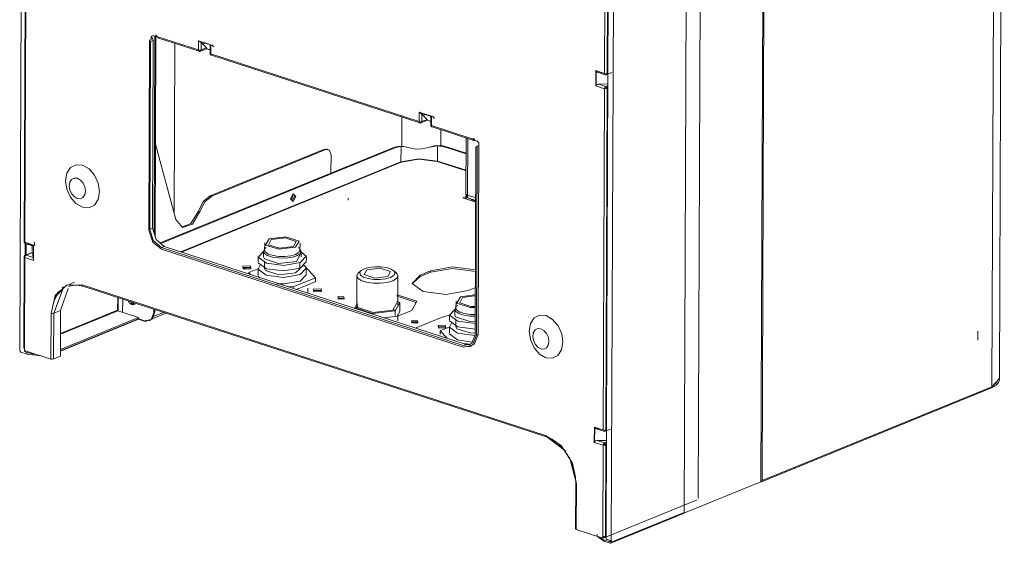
# Model space of a CAD drawing. Header units: millimetres. Extents: x 37142 to 74566, y 2709 to 34045.
# Tile 3 of 58: x 39620 to 40121, y 5837 to 6104. Entities that reach past the tile are written whole.
import ezdxf

# ---------------------------------------------------------------- set-up
doc = ezdxf.new("R2010")
doc.units = ezdxf.units.MM
doc.layers.add('G-XREF-____-OTLN', color=8, linetype='Continuous', lineweight=9)
doc.layers.add('M-EQPM-____-OTLN', color=50, linetype='Continuous', lineweight=20)

# ---------------------------------------------------------------- blocks, each defined once
blk = doc.blocks.new('City Class FR - City Class F_iam-1558930-3D Вент Left')
at = {"layer": 'G-XREF-____-OTLN'}
for p, q in [((39619.66, 5935.46), (39622.17, 6583.96)), ((40118.68, 5920.5), (40121.21, 6571.04)), ((40117.45, 6567.45), (40114.93, 5916.91)), ((39999.71, 6520.51), (39997.18, 5868.48)), ((40000.31, 6519.57), (39997.78, 5869.03)), ((39965.31, 5860.15), (39967.81, 6506.59)), ((39958.07, 5852.8), (39960.6, 6503.34)), ((39923.53, 6488.19), (39921.01, 5837.66)), ((39919.31, 6076.66), (39920.01, 6258.13)), ((39917.57, 6076.52), (39918.24, 6250.33)), ((39919.65, 6250.36), (39918.98, 6076.55)), ((39622.59, 6164.59), (39621.92, 5990.78)), ((39622.93, 6164.32), (39622.26, 5990.5)), ((39686.61, 6093.85), (39685.75, 6093.5)), ((39686.97, 6095.15), (39687.73, 6093.29)), ((39687.59, 6095.77), (39688.86, 6095.35)), ((39688.15, 5995.1), (39688.54, 6095.54)), ((39689.06, 6095.54), (39688.67, 5993.35)), ((39688.86, 6095.35), (39688.86, 6095.54)), ((39688.87, 6095.91), (39689.47, 6095.72)), ((39689.06, 6095.54), (39689.07, 6096.1)), ((39689.47, 6095.72), (39689.46, 6095.34)), ((39689.46, 6095.34), (39710.68, 6088.46)), ((39689.48, 6095.16), (39689.7, 6094.72)), ((39689.82, 6094.66), (39711.03, 6087.78)), ((39685.37, 5996.62), (39685.75, 6093.5)), ((39685.97, 5997.17), (39686.34, 6092.72)), ((39686.34, 6092.72), (39687.73, 6093.29)), ((39687.73, 6093.29), (39687.36, 5997.74)), ((39698.64, 6091.83), (39698.31, 6005.35)), ((39710.68, 6088.46), (39710.7, 6093.19)), ((39710.7, 6093.19), (39716.99, 6091.15)), ((39710.99, 6092.99), (39716.78, 6091.11)), ((39711.6, 6087.76), (39714.93, 6089.11)), ((39712.09, 6088.48), (39712.1, 6092.21)), ((39714.74, 6089.57), (39712.09, 6088.48)), ((39714.74, 6089.57), (39712.1, 6092.21)), ((39713.04, 6092.43), (39713.81, 6091.66)), ((39714.98, 6089.23), (39714.74, 6089.57)), ((39714.78, 6089.15), (39716.7, 6088.52)), ((39714.8, 6089.12), (39716.7, 6088.5)), ((39716.7, 6088.51), (39714.86, 6089.11)), ((39716.65, 6091.02), (39716.64, 6086.69)), ((39716.65, 6091.02), (39716.66, 6090.99)), ((39716.9, 6090.65), (39716.89, 6088.38)), ((39716.99, 6091.15), (39716.98, 6086.41)), ((39718.58, 6090.02), (39717.46, 6091.14)), ((39712.44, 6088.25), (39711.34, 6087.8)), ((39716.98, 6086.41), (39823.12, 6051.96)), ((39717.33, 6085.73), (39823.48, 6051.28)), ((39913.08, 6070.15), (39913.11, 6077.97)), ((39913.11, 6077.97), (39917.57, 6076.52)), ((39913.22, 6070.44), (39913.25, 6077.64)), ((39913.92, 6077.14), (39917.92, 6075.84)), ((39914.58, 6077.05), (39916.39, 6076.46)), ((39918.23, 6075.86), (39917.76, 6075.94)), ((39918.23, 6075.86), (39918.81, 6076.1)), ((39918.61, 6075.87), (39921.32, 6076.97)), ((39918.61, 5895.02), (39919.31, 6076.5)), ((39917.54, 6068.7), (39913.08, 6070.15)), ((39919.29, 6071.18), (39914.55, 6071.08)), ((39918.2, 6069.9), (39914.55, 6071.08)), ((39919.29, 6070.34), (39918.2, 6069.9)), ((39916.86, 5894.89), (39917.54, 6068.7)), ((39918.95, 6068.72), (39918.27, 5894.91)), ((39814.27, 6039.17), (39814.33, 6054.3)), ((39823.12, 6051.96), (39823.14, 6056.7)), ((39823.14, 6056.7), (39829.44, 6054.65)), ((39823.43, 6056.5), (39829.22, 6054.62)), ((39824.54, 6051.99), (39824.55, 6055.72)), ((39827.18, 6053.07), (39824.55, 6055.72)), ((39825.48, 6055.94), (39826.26, 6055.16)), ((39829.1, 6054.53), (39829.08, 6050.19)), ((39829.1, 6054.53), (39829.11, 6054.49)), ((39829.35, 6054.16), (39829.34, 6051.89)), ((39829.44, 6054.65), (39829.42, 6049.92)), ((39831.02, 6053.53), (39829.91, 6054.65)), ((39824.89, 6051.75), (39823.78, 6051.3)), ((39824.05, 6051.26), (39827.37, 6052.62)), ((39827.18, 6053.07), (39824.54, 6051.99)), ((39827.43, 6052.74), (39827.18, 6053.07)), ((39829.14, 6052.03), (39827.23, 6052.65)), ((39827.24, 6052.62), (39829.14, 6052)), ((39829.14, 6052.01), (39827.31, 6052.61)), ((39829.42, 6049.92), (39850.64, 6043.03)), ((39829.77, 6049.24), (39850.99, 6042.35)), ((39834.21, 6047.92), (39834.18, 6039.39)), ((39688.85, 6040.43), (39699.21, 6002)), ((39813.91, 6039.19), (39813.88, 6031.48)), ((39817.6, 6038.74), (39818.26, 6038.53)), ((39832.54, 6039.55), (39832.51, 6031.84)), ((39837.54, 6038.99), (39837.01, 6038.77)), ((39847.05, 6035.51), (39837.01, 6038.77)), ((39837.54, 6038.99), (39847.05, 6035.9)), ((39847.08, 6043.65), (39846.97, 6015.05)), ((39847.86, 6043.39), (39847.75, 6014.42)), ((39850.64, 6043.03), (39850.64, 6043.41)), ((39850.64, 6043.41), (39851.24, 6043.21)), ((39850.64, 6043.33), (39851.3, 6043.12)), ((39851.2, 6043.13), (39851.24, 6043.11)), ((39851.24, 6043.21), (39851.23, 6042.65)), ((39851.23, 6042.65), (39851.47, 6042.75)), ((39851.23, 6042.65), (39852.51, 6042.24)), ((39851.47, 6042.44), (39851.29, 6042.37)), ((39852.01, 6038.95), (39851.64, 5943.4)), ((39852.64, 6039.39), (39852.27, 5943.2)), ((39852.64, 6039.39), (39853.5, 6039.74)), ((39853.5, 6039.74), (39853.13, 5943.55)), ((39809.37, 6038.45), (39691.19, 5990.15)), ((39809.97, 6038.25), (39691.54, 5989.85)), ((39774.89, 6037.92), (39716.71, 6014.15)), ((39775.64, 6037.68), (39717.46, 6013.91)), ((39776.75, 6037.6), (39774.89, 6037.92)), ((39774.89, 6037.92), (39775.64, 6037.68)), ((39776.86, 6037.76), (39776.11, 6038)), ((39778.23, 6025.72), (39778.27, 6035.04)), ((39809.37, 6038.45), (39809.97, 6038.25)), ((39701.69, 5985.63), (39813.88, 6031.48)), ((39814.03, 6031.25), (39702.09, 5985.5)), ((39847.02, 6026.85), (39832.38, 6031.6)), ((39832.51, 6031.84), (39847.02, 6027.13)), ((39716.71, 6014.15), (39717.46, 6013.91)), ((39757.93, 6011.94), (39759, 6014.23)), ((39759.75, 6013.98), (39758.5, 6011.54)), ((39758.5, 6011.54), (39759.75, 6013.98)), ((39759.75, 6013.98), (39759.47, 6015.05)), ((39759.47, 6015.05), (39759.75, 6013.98)), ((39845.31, 6013.08), (39846.97, 6013.76)), ((39846.97, 6013.76), (39846.96, 6013.02)), ((39846.97, 6015.05), (39846.97, 6015.05)), ((39846.97, 6015), (39847.75, 6014.42)), ((39846.97, 6013.76), (39847.12, 6013.71)), ((39847.27, 6013.85), (39847.27, 6014.78)), ((39847.75, 6014.42), (39851.47, 6013.21)), ((39787.04, 6011.95), (39787.05, 6012.88)), ((39851.47, 6011.09), (39845.31, 6013.08)), ((39846.96, 6013.02), (39846.33, 6012.76)), ((39847.11, 6012.97), (39846.96, 6013.02)), ((39847.7, 6013.21), (39847.11, 6012.97)), ((39847.64, 6013.07), (39847.11, 6012.97)), ((39848.28, 6012.95), (39851.47, 6011.91)), ((39850.05, 6012.11), (39849.25, 6012.52)), ((39851.47, 6011.84), (39850.05, 6012.3)), ((39851.47, 6011.65), (39850.05, 6012.11)), ((39710.7, 6006.34), (39711.45, 6006.1)), ((39687.36, 5997.74), (39685.97, 5997.17)), ((39622.26, 5990.5), (39626.72, 5989.06)), ((39622.26, 5990.5), (39622.3, 5989.97)), ((39622.47, 5983.6), (39622.49, 5989.92)), ((39622.49, 5989.86), (39626.61, 5988.52)), ((39623.02, 5989.78), (39623, 5983.85)), ((39623.62, 5989.61), (39626.56, 5988.66)), ((39626.03, 5985.71), (39626.04, 5989.28)), ((39626.65, 5988.79), (39626.62, 5981.6)), ((39626.72, 5989.06), (39626.69, 5981.23)), ((39627.35, 5988.61), (39627.01, 5990.65)), ((39744.45, 5990.13), (39744.44, 5986.54)), ((39762.44, 5986.47), (39762.45, 5990.06)), ((39622.14, 5983.19), (39622.36, 5983.78)), ((39626.08, 5985.33), (39622.51, 5983.88)), ((39622.89, 5983.88), (39626.11, 5985.2)), ((39626.54, 5982.7), (39622.89, 5983.88)), ((39626.54, 5982.7), (39626.11, 5985.2)), ((39691.94, 5987.77), (39693.33, 5988.34)), ((39845.62, 5937.9), (39691.94, 5987.77)), ((39845.61, 5937.12), (39691.94, 5986.99)), ((39693.33, 5988.34), (39847.01, 5938.46)), ((39743.79, 5985.94), (39743.78, 5983.14)), ((39745.16, 5987.82), (39744.56, 5987.31)), ((39760.66, 5980.76), (39762.57, 5984.19)), ((39762.26, 5984.45), (39760.67, 5983.55)), ((39761.52, 5983.63), (39760.81, 5983.84)), ((39762.33, 5987.24), (39761.73, 5987.75)), ((39763.08, 5985.78), (39762.42, 5984.59)), ((39763.08, 5983.07), (39763.09, 5985.86)), ((39621.89, 5982.95), (39621.71, 5936.57)), ((39622.14, 5983.19), (39621.89, 5982.96)), ((39622.23, 5982.68), (39622.05, 5936.29)), ((39626.69, 5981.23), (39622.23, 5982.68)), ((39741.18, 5983.15), (39741.16, 5980.36)), ((39744.41, 5980.35), (39744.4, 5977.09)), ((39762.4, 5977.02), (39762.41, 5980.28)), ((39762.6, 5977.33), (39765.64, 5980.55)), ((39765.66, 5980.26), (39765.68, 5983.06)), ((39737.2, 5977.66), (39733.51, 5977.62)), ((39736.41, 5975.01), (39741.39, 5977.04)), ((39737.26, 5974.08), (39736.41, 5975.01)), ((39736.41, 5975.01), (39736.41, 5974.36)), ((39741.15, 5977.1), (39741.14, 5973.75)), ((39760.15, 5974.86), (39762.4, 5977.02)), ((39762.57, 5970.72), (39765.62, 5973.93)), ((39764.08, 5978.44), (39764.85, 5978.38)), ((39764.85, 5978.38), (39770.37, 5972.39)), ((39765.64, 5973.65), (39765.65, 5977)), ((39793.6, 5976.09), (39792.21, 5974.91)), ((39793.6, 5976.09), (39795.12, 5976.96)), ((39811.5, 5974.83), (39810.12, 5976.02)), ((39823.67, 5973.76), (39828.97, 5975.93)), ((39828.96, 5975.18), (39823.67, 5973.02)), ((39823.67, 5973.02), (39823.67, 5973.76)), ((39828.97, 5975.93), (39828.96, 5975.18)), ((39647.6, 5970.09), (39644.16, 5968.68)), ((39651.44, 5968.72), (39887.58, 5892.08)), ((39741.16, 5973.46), (39741.89, 5972.2)), ((39770.37, 5972.39), (39758.9, 5967.71)), ((39770.46, 5970.51), (39760.64, 5966.5)), ((39770.36, 5970.53), (39770.37, 5972.39)), ((39791.37, 5973.42), (39791.31, 5958.52)), ((39812.27, 5958.44), (39812.33, 5973.34)), ((39823.67, 5973.02), (39819.62, 5969.33)), ((39637.04, 5954.3), (39641.48, 5966.04)), ((39639.34, 5965.15), (39638.74, 5964.31)), ((39640.48, 5955.7), (39644.36, 5966.9)), ((39641.95, 5967.69), (39641.23, 5967.13)), ((39651.8, 5968.04), (39887.93, 5891.4)), ((39758.9, 5967.71), (39756.29, 5967.91)), ((39758.9, 5967.71), (39758.9, 5967.06)), ((39766.5, 5964.59), (39766.51, 5967.13)), ((39773.18, 5965.99), (39769.49, 5965.94)), ((39770.34, 5965.87), (39769.5, 5965.53)), ((39812.01, 5963.71), (39821.97, 5960.48)), ((39812.01, 5962.97), (39812.01, 5963.71)), ((39844.16, 5962.69), (39851.36, 5963.77)), ((39851.47, 5967.26), (39848.04, 5965.85)), ((39638.14, 5963.29), (39636.53, 5958.31)), ((39669.55, 5955.82), (39669.57, 5962.36)), ((39669.86, 5962.27), (39669.83, 5955.82)), ((39672.12, 5961.54), (39672.1, 5954.79)), ((39676.01, 5959.22), (39676.97, 5958.64)), ((39676.33, 5959.16), (39676.68, 5959.02)), ((39677.5, 5958.86), (39676.41, 5959.57)), ((39676.68, 5959.02), (39676.81, 5958.98)), ((39676.81, 5958.98), (39678.17, 5959.23)), ((39676.97, 5958.64), (39678.56, 5958.94)), ((39676.98, 5959.76), (39677.08, 5959.73)), ((39677.5, 5958.86), (39678.37, 5958.82)), ((39784.75, 5961.92), (39781.97, 5961.89)), ((39791.78, 5959.78), (39790.3, 5957.11)), ((39790.86, 5956.93), (39791.86, 5958.74)), ((39809.65, 5955.93), (39811.72, 5959.66)), ((39810.88, 5955.53), (39813.29, 5959.84)), ((39813.29, 5959.84), (39811.75, 5960.34)), ((39821.62, 5959.85), (39812.01, 5962.97)), ((39813.27, 5955.19), (39813.29, 5959.84)), ((39821.97, 5960.48), (39819.34, 5955.76)), ((39841.91, 5960.54), (39841.89, 5956.95)), ((39851.39, 5963.22), (39845.28, 5962.33)), ((39635.54, 5930.98), (39635.63, 5954.27)), ((39636.95, 5931.01), (39637.04, 5954.3)), ((39637.04, 5954.3), (39640.48, 5955.7)), ((39640.39, 5932.42), (39640.48, 5955.7)), ((39640.43, 5943.92), (39669.55, 5955.82)), ((39640.43, 5943.62), (39669.7, 5955.58)), ((39669.7, 5955.58), (39680.19, 5952.18)), ((39694.12, 5954.35), (39687.25, 5951.55)), ((39687.71, 5952.66), (39692.85, 5954.76)), ((39687.99, 5954.59), (39688, 5956.42)), ((39687.99, 5954.59), (39688.52, 5954.81)), ((39688.52, 5956.25), (39688.52, 5954.81)), ((39790.3, 5957.11), (39799.39, 5954.16)), ((39791.86, 5957.99), (39791.21, 5956.82)), ((39792.68, 5956.77), (39793.27, 5956.84)), ((39794.36, 5956.54), (39793.92, 5956.37)), ((39799.39, 5954.16), (39810.88, 5955.53)), ((39809.85, 5956.3), (39811.08, 5955.9)), ((39810.91, 5955.66), (39809.94, 5956.18)), ((39810.87, 5953.2), (39810.88, 5955.53)), ((39813.27, 5955.19), (39811.92, 5952.76)), ((39819.34, 5955.76), (39812.06, 5952.78)), ((39812.24, 5950.39), (39812.25, 5953.78)), ((39838.63, 5953.56), (39838.62, 5950.77)), ((39841.24, 5956.35), (39841.23, 5953.55)), ((39842.61, 5958.23), (39842.01, 5957.72)), ((39680.19, 5952.18), (39640.4, 5935.91)), ((39680.19, 5951.43), (39640.4, 5935.17)), ((39680.23, 5951.23), (39640.4, 5934.95)), ((39683.71, 5950.1), (39679.94, 5951.33)), ((39680.19, 5952.18), (39680.19, 5951.43)), ((39680.32, 5951.48), (39683.47, 5950.46)), ((39685.57, 5950.86), (39683.71, 5950.1)), ((39685.76, 5950.5), (39686.29, 5950.71)), ((39812.06, 5952.78), (39805.35, 5951.98)), ((39822.23, 5949.75), (39819.45, 5949.72)), ((39821.63, 5946.87), (39834.87, 5952.28)), ((39834.87, 5952.28), (39838.51, 5953.37)), ((39841.87, 5950.76), (39841.86, 5947.5)), ((39832.86, 5947.4), (39836.44, 5947.44)), ((39833.87, 5945.42), (39833.86, 5943.55)), ((39833.87, 5945.42), (39838.84, 5947.45)), ((39837.39, 5941.59), (39833.87, 5945.42)), ((39838.61, 5947.51), (39838.59, 5944.16)), ((39852.27, 5943.2), (39853.13, 5943.55)), ((39880.96, 5944.65), (39881.77, 5944.32)), ((40107.64, 5940.63), (40107.66, 5945.21)), ((39849.54, 5938.64), (39845.5, 5938.95)), ((39845.62, 5937.9), (39847.01, 5938.46)), ((39847.01, 5938.46), (39849.16, 5938.34)), ((39623.4, 5933.5), (39620.25, 5934.52)), ((39622.05, 5936.29), (39622.04, 5935.36)), ((39622.04, 5935.36), (39635.54, 5930.98)), ((39622.28, 5934.61), (39622.28, 5935.28)), ((39622.81, 5934.83), (39622.28, 5934.61)), ((39622.28, 5934.61), (39623.4, 5934.25)), ((39623.4, 5934.25), (39626.87, 5933.54)), ((39623.4, 5933.5), (39623.4, 5934.25)), ((39630.62, 5932.57), (39623.4, 5933.5)), ((39848.99, 5937.17), (39849.85, 5937.52)), ((39636.95, 5931.01), (39640.39, 5932.42)), ((40114.93, 5916.91), (40118.66, 5920.85)), ((40116.93, 5918.71), (40117.46, 5919.33)), ((39997.49, 5868.49), (40114.63, 5916.37)), ((39997.78, 5869.03), (40114.93, 5916.91)), ((39912.37, 5888.51), (39912.4, 5896.33)), ((39912.4, 5896.33), (39916.86, 5894.89)), ((39912.52, 5888.8), (39912.55, 5896)), ((39913.22, 5895.5), (39917.22, 5894.2)), ((39913.87, 5895.41), (39915.69, 5894.82)), ((39917.52, 5894.22), (39917.05, 5894.31)), ((39917.52, 5894.22), (39918.1, 5894.46)), ((39917.9, 5894.23), (39920.61, 5895.34)), ((39918.4, 5840.83), (39918.6, 5894.86)), ((39888.24, 5891.42), (39897.77, 5884.05)), ((39916.83, 5887.06), (39912.37, 5888.51)), ((39918.58, 5889.54), (39913.85, 5889.45)), ((39917.5, 5888.26), (39913.85, 5889.45)), ((39918.58, 5888.71), (39917.5, 5888.26)), ((39916.65, 5840.67), (39916.83, 5887.06)), ((39918.24, 5887.09), (39918.06, 5840.7)), ((39899.77, 5880.91), (39903.16, 5868.06)), ((39997.18, 5868.48), (39957.94, 5852.44)), ((39902.91, 5867.68), (39902.82, 5844.4)), ((39903.25, 5867.41), (39903.16, 5844.12)), ((39917.69, 5840.02), (39964.68, 5859.22)), ((39920.71, 5837.11), (39957.78, 5852.26)), ((39958.07, 5852.8), (39921.01, 5837.66)), ((39903.16, 5844.12), (39916.65, 5839.74)), ((39913.88, 5841.62), (39913.88, 5840.87)), ((39917.26, 5838.13), (39913.9, 5840.63)), ((39914.95, 5840.04), (39917.26, 5838.87)), ((39916.65, 5839.74), (39916.65, 5840.67)), ((39917.31, 5840.01), (39916.65, 5840.23)), ((39917.18, 5839.96), (39916.65, 5839.74)), ((39917.18, 5840.61), (39917.18, 5839.96)), ((39917.26, 5838.87), (39920.34, 5837.88)), ((39917.26, 5838.87), (39917.26, 5838.13)), ((39920.41, 5837.11), (39917.26, 5838.13)), ((39917.89, 5840.25), (39917.31, 5840.01)), ((39918.39, 5839.25), (39918.39, 5840.65)), ((39920.41, 5838.6), (39918.39, 5839.25)), ((39920.41, 5837.94), (39920.41, 5838.6))]:
    blk.add_line(p, q, dxfattribs=at)
for points in [[(39686.61, 6093.85, 0), (39686.56, 6095.34, 0), (39687.59, 6095.77, 0)], [(39688.86, 6095.35, 0), (39689.06, 6095.56, 0), (39688.79, 6095.76, 0)], [(39689.46, 6095.34, 0), (39689.47, 6095.25, 0), (39689.48, 6095.16, 0)], [(39685.75, 6093.5, 0), (39686, 6093.06, 0), (39686.34, 6092.72, 0)], [(39710.7, 6093.19, 0), (39710.83, 6093.09, 0), (39710.99, 6092.99, 0)], [(39712.1, 6092.21, 0), (39711.59, 6092.64, 0), (39710.99, 6092.99, 0)], [(39716.78, 6091.11, 0), (39716.88, 6091.12, 0), (39716.99, 6091.15, 0)], [(39710.68, 6088.46, 0), (39711.4, 6088.36, 0), (39712.09, 6088.48, 0)], [(39710.68, 6088.46, 0), (39710.87, 6087.88, 0), (39711.34, 6087.8, 0)], [(39711, 6087.79, 0), (39711.08, 6087.76, 0), (39711.16, 6087.74, 0), (39711.25, 6087.73, 0), (39711.33, 6087.73, 0), (39711.41, 6087.73, 0), (39711.48, 6087.74, 0), (39711.52, 6087.75, 0)], [(39712.09, 6088.48, 0), (39711.74, 6087.85, 0), (39711.34, 6087.8, 0)], [(39716.64, 6086.7, 0), (39716.64, 6086.66, 0), (39716.64, 6086.62, 0), (39716.64, 6086.58, 0), (39716.65, 6086.54, 0), (39716.65, 6086.5, 0), (39716.66, 6086.46, 0), (39716.67, 6086.43, 0), (39716.68, 6086.39, 0), (39716.7, 6086.35, 0), (39716.71, 6086.31, 0), (39716.72, 6086.28, 0), (39716.74, 6086.24, 0), (39716.76, 6086.2, 0), (39716.78, 6086.17, 0), (39716.8, 6086.14, 0), (39716.82, 6086.1, 0), (39716.85, 6086.07, 0), (39716.87, 6086.04, 0), (39716.9, 6086.01, 0), (39716.93, 6085.98, 0), (39716.96, 6085.95, 0), (39716.99, 6085.92, 0), (39717.02, 6085.9, 0), (39717.05, 6085.87, 0), (39717.09, 6085.85, 0), (39717.12, 6085.83, 0), (39717.16, 6085.81, 0), (39717.19, 6085.79, 0), (39717.23, 6085.77, 0), (39717.27, 6085.76, 0), (39717.31, 6085.74, 0), (39717.34, 6085.73, 0), (39717.36, 6085.72, 0)], [(39716.64, 6086.69, 0), (39716.64, 6086.67, 0), (39716.98, 6086.41, 0)], [(39717.36, 6085.72, 0), (39717.17, 6085.83, 0), (39716.98, 6086.41, 0)], [(39913.25, 6077.64, 0), (39913.17, 6077.8, 0), (39913.11, 6077.97, 0)], [(39913.25, 6077.64, 0), (39913.76, 6077.2, 0), (39914.58, 6077.05, 0)], [(39917.57, 6076.52, 0), (39918.29, 6076.25, 0), (39918.98, 6076.55, 0)], [(39917.96, 6075.83, 0), (39917.99, 6075.82, 0), (39918.02, 6075.81, 0), (39918.06, 6075.81, 0), (39918.09, 6075.8, 0), (39918.12, 6075.8, 0), (39918.16, 6075.8, 0), (39918.19, 6075.79, 0), (39918.22, 6075.79, 0), (39918.26, 6075.79, 0), (39918.29, 6075.79, 0), (39918.32, 6075.8, 0), (39918.36, 6075.8, 0), (39918.39, 6075.81, 0), (39918.43, 6075.81, 0), (39918.46, 6075.82, 0), (39918.49, 6075.83, 0), (39918.53, 6075.84, 0), (39918.56, 6075.85, 0), (39918.57, 6075.85, 0)], [(39918.98, 6076.55, 0), (39918.76, 6075.96, 0), (39918.23, 6075.86, 0)], [(39913.08, 6070.15, 0), (39913.14, 6070.29, 0), (39913.22, 6070.44, 0)], [(39914.55, 6071.08, 0), (39913.74, 6070.9, 0), (39913.22, 6070.44, 0)], [(39917.54, 6068.7, 0), (39917.73, 6069.44, 0), (39918.2, 6069.9, 0)], [(39917.54, 6068.7, 0), (39918.26, 6068.79, 0), (39918.95, 6068.72, 0)], [(39918.2, 6069.15, 0), (39918.13, 6069.05, 0), (39918.07, 6068.91, 0)], [(39918.35, 6068.92, 0), (39918.21, 6068.9, 0), (39918.07, 6068.91, 0)], [(39918.2, 6069.9, 0), (39918.73, 6069.45, 0), (39918.95, 6068.72, 0)], [(39918.35, 6068.92, 0), (39918.31, 6069.07, 0), (39918.2, 6069.15, 0)], [(39823.14, 6056.7, 0), (39823.28, 6056.59, 0), (39823.43, 6056.5, 0)], [(39824.55, 6055.72, 0), (39824.03, 6056.14, 0), (39823.43, 6056.5, 0)], [(39829.22, 6054.62, 0), (39829.32, 6054.63, 0), (39829.44, 6054.65, 0)], [(39823.12, 6051.96, 0), (39823.85, 6051.87, 0), (39824.54, 6051.99, 0)], [(39823.12, 6051.96, 0), (39823.32, 6051.38, 0), (39823.78, 6051.3, 0)], [(39823.45, 6051.29, 0), (39823.53, 6051.27, 0), (39823.61, 6051.25, 0), (39823.69, 6051.24, 0), (39823.77, 6051.23, 0), (39823.85, 6051.23, 0), (39823.93, 6051.24, 0), (39823.97, 6051.25, 0)], [(39824.54, 6051.99, 0), (39824.19, 6051.35, 0), (39823.78, 6051.3, 0)], [(39829.08, 6050.2, 0), (39829.08, 6050.16, 0), (39829.09, 6050.12, 0), (39829.09, 6050.08, 0), (39829.09, 6050.05, 0), (39829.1, 6050.01, 0), (39829.11, 6049.97, 0), (39829.12, 6049.93, 0), (39829.13, 6049.89, 0), (39829.14, 6049.85, 0), (39829.15, 6049.82, 0), (39829.17, 6049.78, 0), (39829.19, 6049.74, 0), (39829.21, 6049.71, 0), (39829.23, 6049.67, 0), (39829.25, 6049.64, 0), (39829.27, 6049.61, 0), (39829.29, 6049.58, 0), (39829.32, 6049.54, 0), (39829.35, 6049.51, 0), (39829.37, 6049.48, 0), (39829.4, 6049.46, 0), (39829.43, 6049.43, 0), (39829.46, 6049.4, 0), (39829.5, 6049.38, 0), (39829.53, 6049.36, 0), (39829.57, 6049.33, 0), (39829.6, 6049.31, 0), (39829.64, 6049.29, 0), (39829.67, 6049.28, 0), (39829.71, 6049.26, 0), (39829.75, 6049.25, 0), (39829.79, 6049.23, 0), (39829.81, 6049.23, 0)], [(39829.08, 6050.19, 0), (39829.08, 6050.17, 0), (39829.42, 6049.92, 0)], [(39829.81, 6049.23, 0), (39829.61, 6049.34, 0), (39829.42, 6049.92, 0)], [(39813.31, 6039.39, 0), (39811.35, 6039.09, 0), (39809.37, 6038.45, 0)], [(39809.97, 6038.25, 0), (39811.95, 6038.9, 0), (39813.91, 6039.19, 0)], [(39817.6, 6038.74, 0), (39815.33, 6039.28, 0), (39813.31, 6039.39, 0)], [(39813.91, 6039.19, 0), (39815.95, 6039.08, 0), (39818.26, 6038.53, 0)], [(39818.26, 6038.53, 0), (39821.31, 6037.93, 0), (39824.66, 6038, 0), (39827.8, 6038.71, 0)], [(39832.54, 6039.55, 0), (39830.27, 6039.35, 0), (39827.81, 6038.71, 0)], [(39833.07, 6039.77, 0), (39830.81, 6039.58, 0), (39828.38, 6038.95, 0)], [(39837.01, 6038.77, 0), (39834.76, 6039.34, 0), (39832.54, 6039.55, 0)], [(39833.07, 6039.77, 0), (39835.29, 6039.55, 0), (39837.54, 6038.99, 0)], [(39850.65, 6042.85, 0), (39850.64, 6042.94, 0), (39850.64, 6043.03, 0)], [(39851.29, 6042.37, 0), (39850.88, 6042.41, 0), (39850.65, 6042.85, 0)], [(39852.01, 6038.95, 0), (39852.37, 6039.09, 0), (39852.64, 6039.39, 0)], [(39852.51, 6042.24, 0), (39853.51, 6041.18, 0), (39853.5, 6039.74, 0)], [(39778.27, 6035.04, 0), (39777.5, 6037.35, 0), (39775.64, 6037.68, 0)], [(39643.02, 6021.82, 0), (39643.69, 6025.71, 0), (39645.58, 6028.58, 0), (39648.39, 6029.99, 0), (39651.69, 6029.73, 0), (39654.98, 6027.84, 0), (39657.76, 6024.61, 0), (39659.62, 6020.53, 0), (39660.26, 6016.22, 0)], [(39813.88, 6031.48, 0), (39822.95, 6033.07, 0), (39832.51, 6031.84, 0)], [(39814.03, 6031.25, 0), (39813.92, 6031.33, 0), (39813.88, 6031.48, 0)], [(39832.38, 6031.6, 0), (39822.97, 6032.81, 0), (39814.03, 6031.25, 0)], [(39832.38, 6031.6, 0), (39832.47, 6031.69, 0), (39832.51, 6031.84, 0)], [(39643.02, 6021.82, 0), (39643.66, 6017.5, 0), (39645.51, 6013.42, 0), (39648.3, 6010.2, 0), (39651.59, 6008.31, 0), (39654.89, 6008.05, 0), (39657.7, 6009.46, 0), (39659.58, 6012.33, 0), (39660.26, 6016.22, 0)], [(39653.11, 6016.6, 0), (39652.81, 6018.66, 0), (39651.92, 6020.61, 0), (39650.59, 6022.16, 0), (39649.01, 6023.06, 0), (39647.44, 6023.18, 0), (39646.09, 6022.51, 0), (39645.19, 6021.14, 0), (39644.87, 6019.28, 0)], [(39653.11, 6016.6, 0), (39652.79, 6014.74, 0), (39651.89, 6013.37, 0), (39650.55, 6012.69, 0), (39648.97, 6012.81, 0), (39647.39, 6013.72, 0), (39646.06, 6015.26, 0), (39645.17, 6017.21, 0), (39644.87, 6019.28, 0)], [(39710.7, 6006.34, 0), (39713.16, 6011.25, 0), (39716.71, 6014.15, 0)], [(39717.46, 6013.91, 0), (39713.91, 6011, 0), (39711.45, 6006.1, 0)], [(39760.35, 6013.79, 0), (39758.97, 6015.18, 0), (39757.57, 6012.65, 0)], [(39760.35, 6013.79, 0), (39758.95, 6011.27, 0), (39757.57, 6012.65, 0)], [(39846.97, 6015.04, 0), (39846.97, 6014.91, 0), (39846.98, 6014.78, 0), (39847, 6014.64, 0), (39847.03, 6014.51, 0), (39847.07, 6014.37, 0), (39847.12, 6014.24, 0), (39847.17, 6014.1, 0), (39847.23, 6013.97, 0), (39847.3, 6013.85, 0), (39847.38, 6013.73, 0), (39847.47, 6013.62, 0), (39847.56, 6013.51, 0), (39847.65, 6013.41, 0), (39847.75, 6013.32, 0), (39847.85, 6013.24, 0), (39847.95, 6013.16, 0), (39848.05, 6013.09, 0), (39848.06, 6013.09, 0)], [(39847.27, 6013.85, 0), (39847.22, 6013.73, 0), (39847.12, 6013.71, 0)], [(39847.75, 6014.42, 0), (39847.85, 6013.2, 0), (39848.28, 6012.95, 0)], [(39711.45, 6006.1, 0), (39707.66, 5999.74, 0), (39702.58, 5998.04, 0), (39699.21, 6002, 0)], [(39702.2, 5998.22, 0), (39706.91, 5999.99, 0), (39710.7, 6006.34, 0)], [(39691.94, 5986.99, 0), (39687.48, 5990.6, 0), (39685.37, 5996.62, 0)], [(39691.94, 5987.77, 0), (39687.71, 5991.33, 0), (39685.97, 5997.17, 0)], [(39687.36, 5997.74, 0), (39689.1, 5991.9, 0), (39693.33, 5988.34, 0)], [(39621.92, 5990.78, 0), (39621.92, 5990.76, 0), (39622.26, 5990.5, 0)], [(39621.92, 5990.77, 0), (39621.92, 5990.71, 0), (39621.92, 5990.66, 0), (39621.93, 5990.6, 0), (39621.95, 5990.54, 0), (39621.96, 5990.48, 0), (39621.98, 5990.42, 0), (39622.01, 5990.36, 0), (39622.03, 5990.31, 0), (39622.06, 5990.25, 0), (39622.1, 5990.2, 0), (39622.13, 5990.15, 0), (39622.17, 5990.11, 0), (39622.21, 5990.06, 0), (39622.26, 5990.02, 0), (39622.3, 5989.99, 0), (39622.34, 5989.96, 0), (39622.39, 5989.93, 0), (39622.39, 5989.92, 0)], [(39626.56, 5988.66, 0), (39626.61, 5988.53, 0), (39626.65, 5988.79, 0)], [(39626.72, 5989.06, 0), (39626.67, 5988.92, 0), (39626.65, 5988.79, 0)], [(39760.2, 5987.9, 0), (39751.67, 5986.89, 0), (39744.92, 5989.08, 0), (39746.71, 5992.28, 0)], [(39747.83, 5991.92, 0), (39746.34, 5989.25, 0), (39751.96, 5987.42, 0), (39759.07, 5988.27, 0)], [(39746.71, 5992.28, 0), (39755.24, 5993.3, 0), (39761.98, 5991.11, 0), (39760.2, 5987.9, 0)], [(39759.07, 5988.27, 0), (39760.56, 5990.94, 0), (39754.94, 5992.76, 0), (39747.83, 5991.92, 0)], [(39622.54, 5983.89, 0), (39622.5, 5983.87, 0), (39622.46, 5983.86, 0), (39622.43, 5983.84, 0), (39622.39, 5983.82, 0), (39622.35, 5983.8, 0), (39622.32, 5983.77, 0), (39622.28, 5983.75, 0), (39622.25, 5983.72, 0), (39622.22, 5983.69, 0), (39622.19, 5983.67, 0), (39622.16, 5983.64, 0), (39622.13, 5983.61, 0), (39622.11, 5983.58, 0), (39622.08, 5983.54, 0), (39622.06, 5983.51, 0), (39622.04, 5983.48, 0), (39622.02, 5983.44, 0), (39622, 5983.41, 0), (39621.98, 5983.37, 0), (39621.97, 5983.34, 0), (39621.95, 5983.3, 0), (39621.94, 5983.26, 0), (39621.93, 5983.23, 0), (39621.92, 5983.19, 0), (39621.91, 5983.15, 0), (39621.9, 5983.11, 0), (39621.9, 5983.08, 0), (39621.89, 5983.04, 0), (39621.89, 5983, 0), (39621.89, 5982.96, 0), (39621.89, 5982.96, 0)], [(39622.89, 5983.88, 0), (39622.28, 5983.46, 0), (39622.23, 5982.68, 0)], [(39762.61, 5980.13, 0), (39754.19, 5978.66, 0), (39745.32, 5979.79, 0), (39741.2, 5982.87, 0), (39744.24, 5986.09, 0)], [(39744.45, 5987.21, 0), (39743.79, 5986.02, 0), (39744.29, 5984.81, 0), (39745.89, 5983.74, 0), (39748.4, 5982.92, 0), (39751.52, 5982.47, 0), (39754.87, 5982.42, 0), (39758.05, 5982.8, 0), (39760.67, 5983.55, 0)], [(39760.19, 5984.32, 0), (39757.74, 5983.62, 0), (39754.78, 5983.26, 0), (39751.65, 5983.3, 0), (39748.75, 5983.73, 0), (39746.4, 5984.49, 0), (39744.91, 5985.49, 0), (39744.44, 5986.62, 0)], [(39760.19, 5984.32, 0), (39761.82, 5985.28, 0), (39762.44, 5986.39, 0)], [(39762.33, 5987.24, 0), (39762.58, 5986.99, 0), (39763.09, 5985.86, 0)], [(39762.6, 5986.03, 0), (39765.65, 5983.34, 0), (39762.61, 5980.13, 0)], [(39621.89, 5982.96, 0), (39621.89, 5982.93, 0), (39622.23, 5982.68, 0)], [(39626.62, 5981.6, 0), (39626.59, 5982.23, 0), (39626.54, 5982.7, 0)], [(39626.62, 5981.6, 0), (39626.64, 5981.41, 0), (39626.69, 5981.23, 0)], [(39762.59, 5974.07, 0), (39754.16, 5972.6, 0), (39745.29, 5973.74, 0), (39741.18, 5976.82, 0), (39742.2, 5978.89, 0)], [(39762.6, 5977.33, 0), (39754.18, 5975.86, 0), (39745.31, 5977, 0), (39741.19, 5980.08, 0)], [(39743.78, 5983.14, 0), (39744.28, 5982.02, 0), (39751.51, 5979.67, 0), (39760.66, 5980.76, 0)], [(39764.66, 5978.77, 0), (39765.63, 5977.29, 0), (39762.59, 5974.07, 0)], [(39733.32, 5978.34, 0), (39737.2, 5978.41, 0), (39737.44, 5977, 0)], [(39733.32, 5978.34, 0), (39733.56, 5976.92, 0), (39737.44, 5977, 0)], [(39734.84, 5976.95, 0), (39734.32, 5977.38, 0), (39733.49, 5977.52, 0)], [(39744.4, 5977.09, 0), (39744.87, 5976.04, 0), (39751.62, 5973.85, 0), (39760.15, 5974.86, 0)], [(39809.7, 5970.83, 0), (39806.86, 5970.02, 0), (39803.41, 5969.61, 0), (39799.77, 5969.65, 0), (39796.39, 5970.15, 0), (39793.66, 5971.03, 0), (39791.92, 5972.2, 0), (39791.38, 5973.51, 0), (39792.1, 5974.81, 0), (39792.21, 5974.91, 0)], [(39808.58, 5972.6, 0), (39806.14, 5971.9, 0), (39803.19, 5971.55, 0), (39800.07, 5971.58, 0), (39797.17, 5972.01, 0), (39794.83, 5972.77, 0), (39793.34, 5973.77, 0), (39792.88, 5974.89, 0), (39793.5, 5976, 0)], [(39796.51, 5976.51, 0), (39795.1, 5973.98, 0), (39800.44, 5972.24, 0), (39807.2, 5973.05, 0)], [(39795.12, 5976.96, 0), (39797.57, 5977.66, 0), (39800.52, 5978.01, 0), (39803.64, 5977.97, 0), (39806.54, 5977.55, 0), (39808.88, 5976.79, 0), (39810.37, 5975.79, 0), (39810.83, 5974.67, 0), (39810.21, 5973.56, 0), (39808.58, 5972.6, 0)], [(39796.51, 5976.51, 0), (39803.27, 5977.32, 0), (39808.61, 5975.58, 0), (39807.2, 5973.05, 0)], [(39812.33, 5973.34, 0), (39811.78, 5974.56, 0), (39810.58, 5975.46, 0)], [(39848.04, 5965.85, 0), (39836.86, 5963.9, 0), (39825.1, 5965.41, 0), (39819.64, 5969.49, 0), (39823.67, 5973.76, 0)], [(39851.9, 5975.62, 0), (39840.14, 5977.13, 0), (39828.96, 5975.18, 0)], [(39828.97, 5975.93, 0), (39840.14, 5977.88, 0), (39851.9, 5976.37, 0)], [(39635.63, 5954.27, 0), (39637.77, 5963.36, 0), (39643.56, 5968.65, 0), (39651.44, 5968.72, 0)], [(39644.46, 5967.94, 0), (39644.96, 5968.13, 0), (39645.47, 5968.29, 0), (39645.98, 5968.42, 0), (39646.51, 5968.52, 0), (39647.05, 5968.59, 0), (39647.59, 5968.63, 0), (39648.15, 5968.65, 0), (39648.71, 5968.63, 0), (39649.28, 5968.58, 0), (39649.85, 5968.51, 0), (39650.43, 5968.4, 0), (39651.01, 5968.27, 0), (39651.59, 5968.1, 0), (39651.8, 5968.04, 0)], [(39651.8, 5968.04, 0), (39651.64, 5968.14, 0), (39651.44, 5968.72, 0)], [(39750.61, 5969.37, 0), (39754.15, 5969.25, 0), (39762.57, 5970.72, 0)], [(39809.7, 5970.83, 0), (39811.6, 5971.96, 0), (39812.32, 5973.25, 0)], [(39642.76, 5967.98, 0), (39638.56, 5963.5, 0), (39637.7, 5961.63, 0)], [(39769.3, 5966.66, 0), (39773.19, 5966.73, 0), (39773.43, 5965.32, 0)], [(39769.3, 5966.66, 0), (39769.55, 5965.24, 0), (39773.43, 5965.32, 0)], [(39677.74, 5959.45, 0), (39677.29, 5959.13, 0), (39676.74, 5959.06, 0), (39676.15, 5959.25, 0), (39675.61, 5959.68, 0), (39675.16, 5960.29, 0)], [(39677.29, 5959.88, 0), (39676.91, 5959.83, 0), (39676.51, 5959.96, 0)], [(39676.98, 5959.76, 0), (39676.94, 5959.78, 0), (39676.9, 5959.8, 0), (39676.86, 5959.82, 0), (39676.82, 5959.85, 0), (39676.77, 5959.88, 0), (39676.72, 5959.91, 0), (39676.68, 5959.95, 0), (39676.63, 5959.98, 0), (39676.58, 5960.03, 0), (39676.53, 5960.07, 0)], [(39781.79, 5962.61, 0), (39784.75, 5962.66, 0), (39784.93, 5961.58, 0)], [(39781.79, 5962.61, 0), (39781.97, 5961.53, 0), (39784.93, 5961.58, 0)], [(39851.71, 5957.24, 0), (39849.12, 5957.3, 0), (39842.37, 5959.49, 0), (39844.16, 5962.69, 0)], [(39845.28, 5962.33, 0), (39843.8, 5959.66, 0), (39849.42, 5957.83, 0), (39851.68, 5957.79, 0)], [(39637.04, 5954.3, 0), (39636.35, 5954.18, 0), (39635.63, 5954.27, 0)], [(39669.83, 5955.82, 0), (39669.69, 5955.84, 0), (39669.55, 5955.82, 0)], [(39669.7, 5955.58, 0), (39669.59, 5955.67, 0), (39669.55, 5955.82, 0)], [(39683.47, 5950.46, 0), (39686.66, 5951.07, 0), (39687.99, 5954.59, 0)], [(39688.52, 5954.81, 0), (39687.19, 5951.28, 0), (39684.86, 5950.56, 0)], [(39791.44, 5958.33, 0), (39791.86, 5957.3, 0), (39799.71, 5954.75, 0), (39809.65, 5955.93, 0)], [(39851.64, 5949.07, 0), (39842.77, 5950.2, 0), (39838.65, 5953.28, 0), (39841.7, 5956.5, 0)], [(39841.23, 5953.55, 0), (39841.73, 5952.43, 0), (39848.96, 5950.08, 0), (39851.72, 5950.02, 0)], [(39841.91, 5957.63, 0), (39841.24, 5956.43, 0), (39841.74, 5955.23, 0), (39843.34, 5954.15, 0), (39845.85, 5953.33, 0), (39848.97, 5952.88, 0), (39851.47, 5952.81, 0)], [(39851.47, 5953.65, 0), (39849.11, 5953.71, 0), (39846.2, 5954.14, 0), (39843.85, 5954.9, 0), (39842.36, 5955.9, 0), (39841.89, 5957.03, 0)], [(39819.27, 5950.44, 0), (39822.23, 5950.5, 0), (39822.42, 5949.42, 0)], [(39819.27, 5950.44, 0), (39819.45, 5949.36, 0), (39822.42, 5949.42, 0)], [(39851.46, 5943.01, 0), (39842.75, 5944.15, 0), (39838.63, 5947.23, 0), (39839.65, 5949.3, 0)], [(39851.63, 5946.27, 0), (39842.76, 5947.41, 0), (39838.64, 5950.49, 0)], [(39896.4, 5939.58, 0), (39895.75, 5943.89, 0), (39893.9, 5947.97, 0), (39891.11, 5951.2, 0), (39887.82, 5953.09, 0), (39884.52, 5953.35, 0), (39881.71, 5951.94, 0), (39879.83, 5949.07, 0), (39879.15, 5945.18, 0)], [(39836.67, 5946.85, 0), (39836.44, 5948.18, 0), (39832.77, 5948.11, 0)], [(39832.77, 5948.11, 0), (39833, 5946.77, 0), (39836.67, 5946.85, 0)], [(39838.62, 5943.87, 0), (39842.73, 5940.8, 0), (39850.18, 5939.66, 0)], [(39841.86, 5947.5, 0), (39842.32, 5946.45, 0), (39849.07, 5944.26, 0), (39851.71, 5944.2, 0)], [(39851.64, 5943.4, 0), (39849.87, 5938.7, 0), (39845.62, 5937.9, 0)], [(39853.13, 5943.55, 0), (39851.17, 5938.36, 0), (39847.87, 5937.29, 0)], [(39896.4, 5939.58, 0), (39895.72, 5935.68, 0), (39893.83, 5932.82, 0), (39891.03, 5931.41, 0), (39887.73, 5931.67, 0), (39884.43, 5933.55, 0), (39881.65, 5936.78, 0), (39879.79, 5940.86, 0), (39879.15, 5945.18, 0)], [(39881, 5942.63, 0), (39881.33, 5944.49, 0), (39882.23, 5945.86, 0), (39883.57, 5946.54, 0), (39885.14, 5946.42, 0), (39886.72, 5945.52, 0), (39888.05, 5943.98, 0), (39888.94, 5942.03, 0), (39889.25, 5939.96, 0)], [(39852.27, 5943.2, 0), (39850.31, 5938.01, 0), (39845.61, 5937.12, 0)], [(39881, 5942.63, 0), (39881.31, 5940.57, 0), (39882.2, 5938.61, 0), (39883.53, 5937.07, 0), (39885.11, 5936.17, 0), (39886.69, 5936.05, 0), (39888.03, 5936.73, 0), (39888.93, 5938.1, 0), (39889.25, 5939.96, 0)], [(39620.25, 5934.52, 0), (39619.83, 5934.88, 0), (39619.66, 5935.46, 0)], [(39621.71, 5936.57, 0), (39621.71, 5936.54, 0), (39622.05, 5936.29, 0)], [(39635.54, 5930.98, 0), (39636.26, 5930.89, 0), (39636.95, 5931.01, 0)], [(40118.68, 5920.5, 0), (40118.67, 5920.21, 0), (40118.62, 5919.92, 0), (40118.54, 5919.63, 0), (40118.43, 5919.36, 0), (40118.29, 5919.09, 0), (40118.13, 5918.83, 0), (40117.95, 5918.58, 0), (40117.75, 5918.34, 0), (40117.52, 5918.11, 0), (40117.27, 5917.89, 0), (40117.01, 5917.68, 0), (40116.73, 5917.47, 0), (40116.42, 5917.27, 0), (40116.1, 5917.08, 0), (40115.77, 5916.89, 0), (40115.41, 5916.71, 0), (40115.04, 5916.54, 0), (40114.65, 5916.37, 0), (40114.63, 5916.37, 0)], [(40117.46, 5919.33, 0), (40117.32, 5919.13, 0), (40117.14, 5918.93, 0), (40116.95, 5918.73, 0), (40116.74, 5918.54, 0), (40116.5, 5918.35, 0), (40116.25, 5918.16, 0), (40116.06, 5918.03, 0)], [(40114.63, 5916.37, 0), (40114.75, 5916.44, 0), (40114.93, 5916.91, 0)], [(39912.55, 5896, 0), (39912.47, 5896.16, 0), (39912.4, 5896.33, 0)], [(39912.55, 5896, 0), (39913.06, 5895.56, 0), (39913.87, 5895.41, 0)], [(39916.86, 5894.89, 0), (39917.59, 5894.61, 0), (39918.27, 5894.91, 0)], [(39917.26, 5894.19, 0), (39917.29, 5894.18, 0), (39917.32, 5894.18, 0), (39917.35, 5894.17, 0), (39917.39, 5894.17, 0), (39917.42, 5894.16, 0), (39917.45, 5894.16, 0), (39917.49, 5894.16, 0), (39917.52, 5894.16, 0), (39917.55, 5894.16, 0), (39917.59, 5894.16, 0), (39917.62, 5894.16, 0), (39917.65, 5894.16, 0), (39917.69, 5894.17, 0), (39917.72, 5894.18, 0), (39917.75, 5894.18, 0), (39917.79, 5894.19, 0), (39917.82, 5894.2, 0), (39917.86, 5894.21, 0), (39917.87, 5894.22, 0)], [(39918.27, 5894.91, 0), (39918.05, 5894.33, 0), (39917.52, 5894.22, 0)], [(39887.58, 5892.08, 0), (39895.44, 5886.9, 0), (39901.17, 5877.87, 0), (39903.25, 5867.41, 0)], [(39888.24, 5891.42, 0), (39887.77, 5891.5, 0), (39887.58, 5892.08, 0)], [(39887.93, 5891.4, 0), (39888.52, 5891.19, 0), (39889.11, 5890.96, 0), (39889.7, 5890.69, 0), (39890.28, 5890.4, 0), (39890.87, 5890.08, 0), (39891.45, 5889.73, 0), (39892.03, 5889.35, 0), (39892.6, 5888.94, 0), (39893.16, 5888.51, 0), (39893.72, 5888.05, 0), (39894.27, 5887.57, 0), (39894.8, 5887.06, 0), (39895.33, 5886.53, 0), (39895.85, 5885.98, 0), (39896.35, 5885.4, 0), (39896.85, 5884.8, 0), (39897.32, 5884.19, 0), (39897.79, 5883.55, 0), (39898.23, 5882.9, 0), (39898.66, 5882.22, 0), (39899.07, 5881.54, 0), (39899.47, 5880.84, 0), (39899.84, 5880.12, 0), (39900.2, 5879.39, 0), (39900.54, 5878.66, 0), (39900.85, 5877.91, 0), (39901.15, 5877.15, 0), (39901.42, 5876.39, 0), (39901.67, 5875.62, 0), (39901.9, 5874.84, 0), (39902.11, 5874.07, 0), (39902.29, 5873.29, 0), (39902.45, 5872.51, 0), (39902.59, 5871.73, 0), (39902.7, 5870.95, 0), (39902.79, 5870.18, 0), (39902.85, 5869.41, 0), (39902.89, 5868.64, 0), (39902.91, 5867.89, 0), (39902.91, 5867.68, 0)], [(39912.37, 5888.51, 0), (39912.44, 5888.65, 0), (39912.52, 5888.8, 0)], [(39913.85, 5889.45, 0), (39913.04, 5889.26, 0), (39912.52, 5888.8, 0)], [(39916.83, 5887.06, 0), (39917.03, 5887.8, 0), (39917.5, 5888.26, 0)], [(39917.5, 5888.26, 0), (39918.03, 5887.82, 0), (39918.24, 5887.09, 0)], [(39916.83, 5887.06, 0), (39917.56, 5887.16, 0), (39918.24, 5887.09, 0)], [(39917.5, 5887.52, 0), (39917.43, 5887.42, 0), (39917.36, 5887.28, 0)], [(39917.64, 5887.28, 0), (39917.51, 5887.26, 0), (39917.36, 5887.28, 0)], [(39917.64, 5887.28, 0), (39917.6, 5887.43, 0), (39917.5, 5887.52, 0)], [(39997.18, 5868.48, 0), (39997.61, 5868.56, 0), (39997.78, 5869.03, 0)], [(39903.16, 5867.92, 0), (39902.91, 5867.66, 0), (39903.25, 5867.41, 0)], [(39957.78, 5852.26, 0), (39957.9, 5852.33, 0), (39958.07, 5852.8, 0)], [(39902.82, 5844.4, 0), (39902.82, 5844.37, 0), (39903.16, 5844.12, 0)], [(39916.65, 5840.67, 0), (39917.38, 5840.58, 0), (39918.06, 5840.7, 0)], [(39917.31, 5840.01, 0), (39917.84, 5840.11, 0), (39918.06, 5840.7, 0)], [(39921.01, 5837.66, 0), (39920.83, 5837.19, 0), (39920.41, 5837.11, 0)]]:
    blk.add_polyline3d(points, dxfattribs=at)
blk = doc.blocks.new('City Class FR - City Class 25 FR-1559149-3D Вент Left')
blk.add_blockref('City Class FR - City Class F_iam-1558930-3D Вент Left', (0, 0))

msp = doc.modelspace()

# ---------------------------------------------------------------- block references
at = {"layer": 'M-EQPM-____-OTLN'}
msp.add_blockref('City Class FR - City Class 25 FR-1559149-3D Вент Left', (0, 0), dxfattribs=at)

doc.saveas('drawing.dxf')
